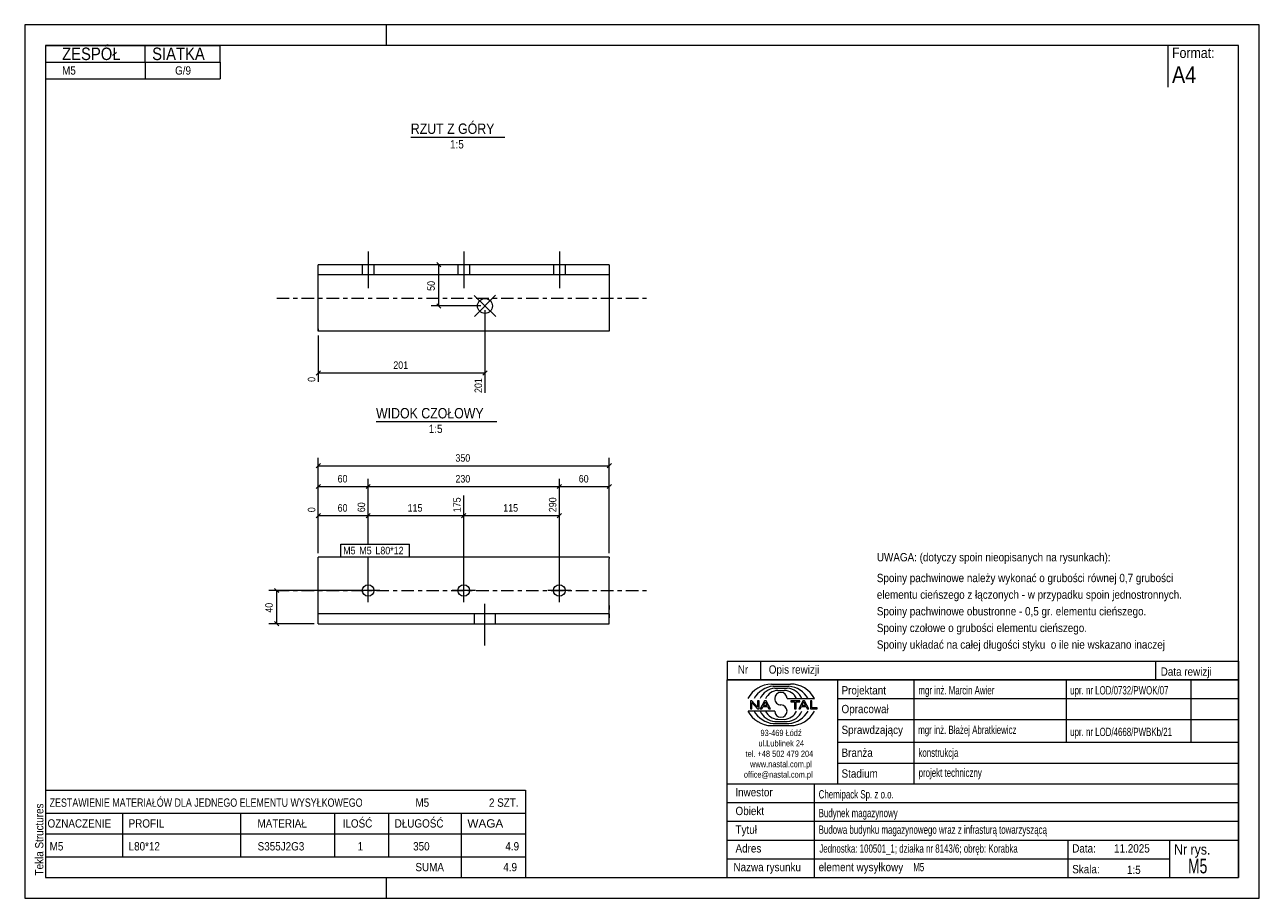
# Model space of a CAD drawing. Header units: millimetres. Extents: x 0 to 297, y 0 to 210.
import ezdxf

# ---------------------------------------------------------------- set-up
doc = ezdxf.new("R2010")
doc.units = ezdxf.units.MM
for name, pattern in [('XKITLINE00', [0]), ('XKITLINE01', [4, 1, -1, 1, -1]), ('XKITLINE03', [6, 3, -1, 1, -1])]:
    doc.linetypes.add(name, pattern=pattern)
for name, color, linetype, lineweight in [('Arkusz rysunku', 3, 'Continuous', 0), ('Element', 2, 'Continuous', 0), ('Inny typ obiektu', 7, 'Continuous', 0), ('Wymiar', 4, 'Continuous', 0), ('Znak elementu', 2, 'Continuous', 0), ('Śruba', 3, 'Continuous', 0)]:
    doc.layers.add(name, color=color, linetype=linetype, lineweight=lineweight)
doc.styles.add('ARIAL', font='ARIAL.TTF')

msp = doc.modelspace()

# ---------------------------------------------------------------- linework, layer by layer
at = {"layer": 'Arkusz rysunku', "linetype": 'XKITLINE00', "lineweight": 0}
for p, q in [((297, 210), (0, 210)), ((0, 210), (0, 0)), ((87, 205), (87, 210)), ((297, 0), (297, 210)), ((292, 205), (5, 205)), ((5, 205), (5, 5)), ((292, 5), (292, 205)), ((5, 5), (292, 5)), ((87, 0), (87, 5)), ((0, 0), (297, 0))]:
    msp.add_line(p, q, dxfattribs=at)
at = {"layer": 'Element', "linetype": 'XKITLINE00', "lineweight": 0}
for p, q in [((70.62, 136.38), (70.62, 152.3)), ((140.62, 152.3), (70.62, 152.3)), ((140.62, 152.3), (140.62, 136.3)), ((140.62, 149.9), (70.62, 149.9)), ((70.62, 136.3), (70.62, 136.38)), ((140.62, 136.3), (70.62, 136.3)), ((70.62, 65.99), (70.62, 81.99)), ((140.62, 81.99), (70.62, 81.99)), ((140.62, 81.92), (140.62, 81.99)), ((140.62, 81.92), (140.62, 81.7)), ((140.62, 65.99), (140.62, 81.7)), ((140.62, 68.39), (70.62, 68.39)), ((70.62, 65.99), (140.62, 65.99))]:
    msp.add_line(p, q, dxfattribs=at)
at = {"layer": 'Element', "linetype": 'XKITLINE03', "lineweight": 0}
for p, q in [((60.62, 144.3), (150.62, 144.3)), ((60.62, 73.99), (150.62, 73.99))]:
    msp.add_line(p, q, dxfattribs=at)
at = {"layer": 'Element', "linetype": 'XKITLINE01', "lineweight": 0}
for p, q in [((70.62, 136.92), (70.62, 136.38)), ((140.62, 81.99), (140.62, 81.92)), ((140.62, 70.39), (140.62, 67.39))]:
    msp.add_line(p, q, dxfattribs=at)
at = {"layer": 'Inny typ obiektu', "linetype": 'XKITLINE00', "lineweight": 0}
for p, q in [((5, 205), (47, 205)), ((5, 205), (5, 201)), ((29, 201), (29, 205)), ((47, 201), (47, 205)), ((275, 205), (275, 195)), ((5, 201), (47, 201)), ((5, 201), (5, 197)), ((29, 201), (29, 197)), ((47, 201), (47, 197)), ((5, 197), (47, 197)), ((92.88, 183), (115.48, 183)), ((84.52, 114.61), (113.6, 114.61)), ((169, 57), (169, 52.5)), ((169, 57), (292, 57)), ((177, 57), (177, 52.5)), ((272, 57), (272, 52.5)), ((292, 57), (292, 52.5)), ((292, 52.5), (169, 52.5)), ((169, 5), (169, 52.5)), ((169, 52.5), (292, 52.5)), ((179.62, 51.49), (184.23, 51.5)), ((180.07, 50.99), (183.86, 51)), ((180.46, 50.49), (183.45, 50.49)), ((195.5, 52.5), (195.5, 27.5)), ((214, 27.5), (214, 52.5)), ((250.5, 52.5), (250.5, 37.5)), ((280.5, 52.5), (280.5, 37.5)), ((292, 52.5), (292, 5)), ((181.2, 49.98), (182.73, 49.99)), ((183.42, 47.99), (189.98, 47.99)), ((195.5, 48), (292, 48)), ((180.43, 45.01), (174, 45.01)), ((174.93, 47.44), (174.57, 47.44)), ((174.57, 47.44), (174.57, 45.56)), ((174.57, 45.56), (174.9, 45.56)), ((174.9, 47.04), (176.29, 45.56)), ((174.9, 45.56), (174.9, 47.04)), ((176.31, 45.96), (174.93, 47.44)), ((176.29, 45.56), (176.65, 45.56)), ((176.65, 47.44), (176.31, 47.44)), ((176.31, 47.44), (176.31, 45.96)), ((176.65, 45.56), (176.65, 47.44)), ((177.96, 47.44), (176.94, 45.56)), ((176.94, 45.56), (177.31, 45.56)), ((177.31, 45.56), (177.61, 46.13)), ((177.61, 46.13), (178.71, 46.13)), ((177.71, 46.33), (178.14, 47.24)), ((178.6, 46.33), (177.71, 46.33)), ((178.33, 47.44), (177.96, 47.44)), ((178.14, 47.24), (178.6, 46.33)), ((179.41, 45.56), (178.33, 47.44)), ((178.71, 46.13), (179.02, 45.56)), ((179.02, 45.56), (179.41, 45.56)), ((186.43, 47.44), (184.34, 47.44)), ((184.34, 47.44), (184.34, 47.22)), ((184.34, 47.22), (185.21, 47.22)), ((185.21, 47.22), (185.21, 45.56)), ((185.21, 45.56), (185.56, 45.56)), ((185.56, 45.56), (185.56, 47.22)), ((185.56, 47.22), (186.43, 47.22)), ((187.21, 47.44), (186.2, 45.56)), ((186.2, 45.56), (186.57, 45.56)), ((186.43, 47.22), (186.43, 47.44)), ((186.57, 45.56), (186.86, 46.13)), ((186.86, 46.13), (187.96, 46.13)), ((186.96, 46.33), (187.39, 47.24)), ((187.86, 46.33), (186.96, 46.33)), ((187.59, 47.44), (187.21, 47.44)), ((187.4, 47.24), (187.39, 47.24)), ((187.4, 47.24), (187.86, 46.33)), ((188.67, 45.56), (187.59, 47.44)), ((187.96, 46.13), (188.27, 45.56)), ((188.27, 45.56), (188.67, 45.56)), ((189.36, 47.44), (189.01, 47.44)), ((189.01, 47.44), (189.01, 45.56)), ((189.01, 45.56), (190.66, 45.56)), ((189.36, 45.78), (189.36, 47.44)), ((190.66, 45.78), (189.36, 45.78)), ((190.66, 45.56), (190.66, 45.78)), ((180.07, 42.01), (183.86, 42)), ((180.46, 42.51), (183.45, 42.51)), ((181.2, 43.02), (182.73, 43.01)), ((195.5, 43), (292, 43)), ((179.62, 41.51), (184.23, 41.5)), ((195.5, 37.5), (292, 37.5)), ((195.5, 32.5), (292, 32.5)), ((169, 27.5), (292, 27.5)), ((190, 5), (190, 27.5)), ((5, 26), (5, 20.5)), ((5, 26), (120.5, 26)), ((120.5, 26), (120.5, 20.5)), ((169, 23), (292, 23)), ((5, 20.5), (5, 15.5)), ((5, 20.5), (120.5, 20.5)), ((23.5, 20.5), (23.5, 15.5)), ((52, 15.5), (52, 20.5)), ((74.5, 20.5), (74.5, 15.5)), ((87.5, 20.5), (87.5, 15.5)), ((105, 20.5), (105, 15.5)), ((120.5, 20.5), (120.5, 15.5)), ((169, 18.5), (292, 18.5)), ((5, 15.5), (120.5, 15.5)), ((5, 15.5), (5, 10)), ((23.5, 15.5), (23.5, 10)), ((52, 10), (52, 15.5)), ((74.5, 15.5), (74.5, 10)), ((87.5, 15.5), (87.5, 10)), ((105, 15.5), (105, 10)), ((120.5, 15.5), (120.5, 10)), ((169, 14), (292, 14)), ((251, 5), (251, 14)), ((275.5, 5), (275.5, 14)), ((5, 10), (5, 5)), ((5, 10), (120.5, 10)), ((105, 10), (105, 5)), ((120.5, 10), (120.5, 5)), ((169, 9.5), (275.5, 9.5)), ((5, 5), (120.5, 5)), ((169, 5), (292, 5))]:
    msp.add_line(p, q, dxfattribs=at)
for centre, radius, start, end in [((179.72, 45.08), 6.42, 90.8317, 153.0136), ((180.67, 45), 6.02, 95.7347, 150.2266), ((183.22, 46.41), 4.08, 22.7023, 86.7527), ((183.24, 44.98), 6.04, 29.8256, 84.1252), ((184.25, 45.07), 6.43, 27.0191, 90.199), ((180.7, 46.42), 4.07, 93.3428, 157.3393), ((181.33, 46.6), 3.38, 92.229, 155.8008), ((181.92, 47.99), 1.49, 0.0741, 179.9259), ((181.92, 47.99), 1.49, 179.9259, 270), ((182.59, 46.6), 3.39, 24.2351, 87.5913), ((179.72, 47.92), 6.42, 206.9864, 269.1683), ((180.67, 48), 6.02, 209.7734, 264.2653), ((180.7, 46.58), 4.07, 202.6607, 266.6572), ((181.33, 46.4), 3.38, 204.1992, 267.771), ((181.92, 45.01), 1.49, 180.0741, 359.9259), ((181.92, 45), 1.49, 0.0741, 90), ((182.59, 46.4), 3.39, 272.4087, 335.7649), ((183.22, 46.59), 4.08, 273.2473, 337.2977), ((183.24, 48.02), 6.04, 275.8748, 330.1744), ((184.25, 47.93), 6.43, 269.801, 332.9809)]:
    msp.add_arc(centre, radius, start, end, dxfattribs=at)
at = {"layer": 'Wymiar', "linetype": 'XKITLINE00', "lineweight": 0}
for p, q in [((109.73, 152.3), (97.76, 152.3)), ((99.11, 152.81), (100.13, 151.79)), ((99.62, 142.4), (99.62, 152.3)), ((99.11, 142.91), (100.13, 141.89)), ((109.73, 142.4), (97.76, 142.4)), ((110.73, 141.4), (110.73, 121.47)), ((70.62, 135.3), (70.62, 124.14)), ((71.13, 126.81), (70.11, 125.79)), ((70.62, 126.3), (110.73, 126.3)), ((111.24, 126.81), (110.22, 125.79)), ((71.13, 104.5), (70.11, 103.49)), ((70.62, 82.99), (70.62, 105.85)), ((70.62, 103.99), (140.62, 103.99)), ((141.13, 104.5), (140.11, 103.49)), ((140.62, 82.99), (140.62, 105.85)), ((71.13, 99.5), (70.11, 98.49)), ((70.62, 82.99), (70.62, 100.85)), ((70.62, 98.99), (82.62, 98.99)), ((83.13, 99.5), (82.11, 98.49)), ((83.13, 99.5), (82.11, 98.49)), ((82.62, 85.09), (82.62, 100.85)), ((82.62, 85.09), (82.62, 100.85)), ((82.62, 98.99), (128.62, 98.99)), ((129.13, 99.5), (128.11, 98.49)), ((129.13, 99.5), (128.11, 98.49)), ((128.62, 74.99), (128.62, 100.85)), ((128.62, 74.99), (128.62, 100.85)), ((128.62, 98.99), (140.62, 98.99)), ((141.13, 99.5), (140.11, 98.49)), ((140.62, 82.99), (140.62, 100.85)), ((82.62, 85.09), (82.62, 95.48)), ((82.62, 85.09), (82.62, 95.48)), ((105.62, 74.99), (105.62, 96.82)), ((105.62, 74.99), (105.62, 96.82)), ((128.62, 74.99), (128.62, 96.82)), ((71.13, 92.5), (70.11, 91.49)), ((70.62, 82.99), (70.62, 94.15)), ((83.13, 92.5), (82.11, 91.49)), ((83.13, 92.5), (82.11, 91.49)), ((106.13, 92.5), (105.11, 91.49)), ((106.13, 92.5), (105.11, 91.49)), ((129.13, 92.5), (128.11, 91.49)), ((70.62, 91.99), (82.62, 91.99)), ((82.62, 91.99), (105.62, 91.99)), ((105.62, 91.99), (128.62, 91.99)), ((82.62, 74.99), (82.62, 82.09)), ((82.62, 74.99), (82.62, 82.09)), ((82.62, 74.99), (82.62, 82.09)), ((82.62, 74.99), (82.62, 82.09)), ((60.11, 74.5), (61.13, 73.49)), ((81.62, 73.99), (58.76, 73.99)), ((60.62, 65.99), (60.62, 73.99)), ((69.62, 65.99), (58.76, 65.99)), ((60.11, 66.5), (61.13, 65.49))]:
    msp.add_line(p, q, dxfattribs=at)
at = {"layer": 'Znak elementu', "linetype": 'XKITLINE00', "lineweight": 0}
for p, q in [((76.02, 85.09), (92.58, 85.09)), ((76.02, 82.09), (76.02, 85.09)), ((92.58, 82.09), (92.58, 85.09)), ((76.02, 82.09), (92.58, 82.09))]:
    msp.add_line(p, q, dxfattribs=at)
at = {"layer": 'Śruba', "linetype": 'XKITLINE00', "lineweight": 0}
for p, q in [((82.62, 155.5), (82.62, 146.7)), ((105.62, 155.5), (105.62, 146.7)), ((128.62, 155.5), (128.62, 146.7)), ((81.22, 152.3), (81.22, 149.9)), ((84.02, 152.3), (84.02, 149.9)), ((104.22, 152.3), (104.22, 149.9)), ((107.02, 152.3), (107.02, 149.9)), ((127.22, 152.3), (127.22, 149.9)), ((130.02, 152.3), (130.02, 149.9)), ((113.3, 139.88), (108.16, 144.92)), ((108.21, 139.83), (113.25, 144.97)), ((82.62, 71.19), (82.62, 76.79)), ((105.62, 71.19), (105.62, 76.79)), ((128.62, 71.19), (128.62, 76.79)), ((85.42, 73.99), (79.82, 73.99)), ((108.42, 73.99), (102.82, 73.99)), ((131.42, 73.99), (125.82, 73.99)), ((108.19, 65.99), (108.19, 68.39)), ((110.73, 60.79), (110.73, 70.79)), ((113.28, 65.99), (113.28, 68.39))]:
    msp.add_line(p, q, dxfattribs=at)
for centre, radius in [((110.73, 142.4), 1.8), ((82.62, 73.99), 1.4), ((105.62, 73.99), 1.4), ((128.62, 73.99), 1.4)]:
    msp.add_circle(centre, radius, dxfattribs=at)

# ---------------------------------------------------------------- texts
at = {"layer": 'Arkusz rysunku', "style": 'ARIAL', "width": 0.85}
msp.add_text('Tekla Structures', height=2, rotation=90, dxfattribs=at).set_placement((4.5, 5.5))
at = {"layer": 'Inny typ obiektu', "style": 'ARIAL'}
for s, height, width, p in [('ZESPÓŁ', 3, 0.85, (9, 201.5)), ('SIATKA', 3, 0.85, (30.66, 201.5)), ('Format:', 2.5, 0.85, (276, 202)), ('M5', 2, 0.85, (9, 198)), ('G/9', 2, 0.85, (36.18, 198)), ('A4', 4, 0.85, (276, 196)), ('RZUT Z GÓRY', 2.5, 0.85, (92.88, 183.75)), ('1:5', 2, 0.85, (102.33, 180.25)), ('WIDOK CZOŁOWY', 2.5, 0.85, (84.52, 115.36)), ('1:5', 2, 0.85, (97.21, 111.86)), ('UWAGA: (dotyczy spoin nieopisanych na rysunkach):', 2, 0.85, (205, 81)), ('Spoiny pachwinowe należy wykonać o grubości równej 0,7 grubości', 2, 0.85, (205, 76)), ('elementu cieńszego z łączonych - w przypadku spoin jednostronnych.', 2, 0.85, (205, 72)), ('Spoiny pachwinowe obustronne - 0,5 gr. elementu cieńszego.', 2, 0.85, (205, 68)), ('Spoiny czołowe o grubości elementu cieńszego.', 2, 0.85, (205, 64)), ('Spoiny układać na całej długości styku  o ile nie wskazano inaczej', 2, 0.85, (205, 60)), ('Nr', 2, 0.85, (171.54, 54)), ('Opis rewizji', 2, 0.85, (179, 54)), ('Data rewizji', 2, 0.85, (273.28, 53.5)), ('Projektant', 2, 0.85, (196.5, 49)), ('mgr inż. Marcin Awier', 2, 0.68, (215, 49)), ('upr. nr LOD/0732/PWOK/07', 2, 0.68, (251.5, 49)), ('Opracował', 2, 0.85, (196.5, 44.5)), ('Sprawdzający', 2, 0.85, (196.5, 39.5)), ('mgr inż. Błażej Abratkiewicz', 2, 0.68, (214.94, 39.5)), ('93-469 Łódź', 1.5, 0.85, (177, 39)), ('upr. nr LOD/4668/PWBKb/21', 2, 0.68, (251.5, 39)), ('ul.Lublinek 24', 1.5, 0.85, (176.5, 36.5)), ('Branża', 2, 0.85, (196.5, 34)), ('konstrukcja', 2, 0.68, (215, 34)), ('tel. +48 502 479 204', 1.5, 0.85, (173.41, 34)), ('www.nastal.com.pl', 1.5, 0.85, (174.5, 31.5)), ('office@nastal.com.pl', 1.5, 0.85, (173, 29)), ('Stadium', 2, 0.85, (196.5, 29)), ('projekt techniczny', 2, 0.68, (215.04, 29.19)), ('ZESTAWIENIE MATERIAŁÓW DLA JEDNEGO ELEMENTU WYSYŁKOWEGO', 2, 0.765, (6, 22)), ('M5', 2, 0.85, (94, 22)), ('2', 2, 0.85, (111.69, 22)), (' SZT.', 2, 0.85, (113, 22)), ('Inwestor', 2, 0.85, (170.96, 24.5)), ('Chemipack Sp. z o.o.', 2, 0.68, (191, 24)), ('Obiekt', 2, 0.85, (171, 20)), ('Budynek magazynowy', 2, 0.68, (191, 19.5)), ('OZNACZENIE', 2, 0.85, (5.5, 17)), ('PROFIL', 2, 0.85, (25, 17)), ('MATERIAŁ', 2, 0.85, (56, 17)), ('ILOŚĆ', 2, 0.85, (76.5, 17)), ('DŁUGOŚĆ', 2, 0.85, (89, 17)), ('WAGA', 2, 1.008832, (106.5, 17)), ('Tytuł', 2, 0.85, (171, 15.5)), ('Budowa budynku magazynowego wraz z infrasturą towarzyszącą', 2, 0.68, (191, 15.5)), ('M5', 2, 0.85, (6, 11.5)), ('L80*12', 2, 0.85, (25, 11.5)), ('S355J2G3', 2, 0.85, (56.04, 11.5)), ('1', 2, 0.85, (80.09, 11.5)), ('350', 2, 0.85, (93.44, 11.5)), ('4.9', 2, 0.85, (115.63, 11.5)), ('Adres', 2, 0.85, (171, 11)), ('Jednostka: 100501_1; działka nr 8143/6; obręb: Korabka', 2, 0.68, (191.16, 10.96)), ('Data:', 2, 0.85, (252, 11)), ('11.2025', 2, 0.85, (262.06, 11)), ('Nr rys.', 2.5, 0.85, (276.5, 10.5)), ('M5', 3.5, 0.68, (279.87, 6)), ('SUMA', 2, 0.85, (94, 6.5)), ('4.9', 2, 0.85, (115.13, 6.5)), ('Nazwa rysunku', 2, 0.85, (170.5, 6.5)), ('element wysyłkowy', 2, 0.85, (191, 6.5)), ('M5', 2, 0.68, (213.75, 6.5)), ('Skala:', 2, 0.85, (252, 6)), ('1:5', 2, 0.85, (265.16, 5.85))]:
    msp.add_text(s, height=height, dxfattribs=dict(at, width=width)).set_placement(p)
at = {"layer": 'Wymiar', "style": 'ARIAL', "width": 0.85}
for s, p in [('50', (98.66, 146.02)), ('0', (69.9, 124.14)), ('201', (110.01, 121.47)), ('175', (104.9, 92.81)), ('290', (127.9, 92.81)), ('0', (69.9, 92.81)), ('60', (81.9, 92.81)), ('40', (59.66, 68.66))]:
    msp.add_text(s, height=1.8, rotation=90.0002, dxfattribs=at).set_placement(p)
for s, p in [('201', (88.67, 127.26)), ('350', (103.62, 104.95)), ('60', (75.28, 99.95)), ('230', (103.62, 99.95)), ('60', (133.28, 99.95)), ('60', (75.28, 92.95)), ('115', (92.12, 92.95)), ('115', (115.12, 92.95))]:
    msp.add_text(s, height=1.8, dxfattribs=at).set_placement(p)
at = {"layer": 'Znak elementu', "style": 'ARIAL', "width": 0.85}
for s, p in [('M5', (76.62, 82.69)), ('M5', (80.49, 82.69)), ('L80*12', (84.37, 82.69))]:
    msp.add_text(s, height=1.8, dxfattribs=at).set_placement(p)

doc.saveas('drawing.dxf')
